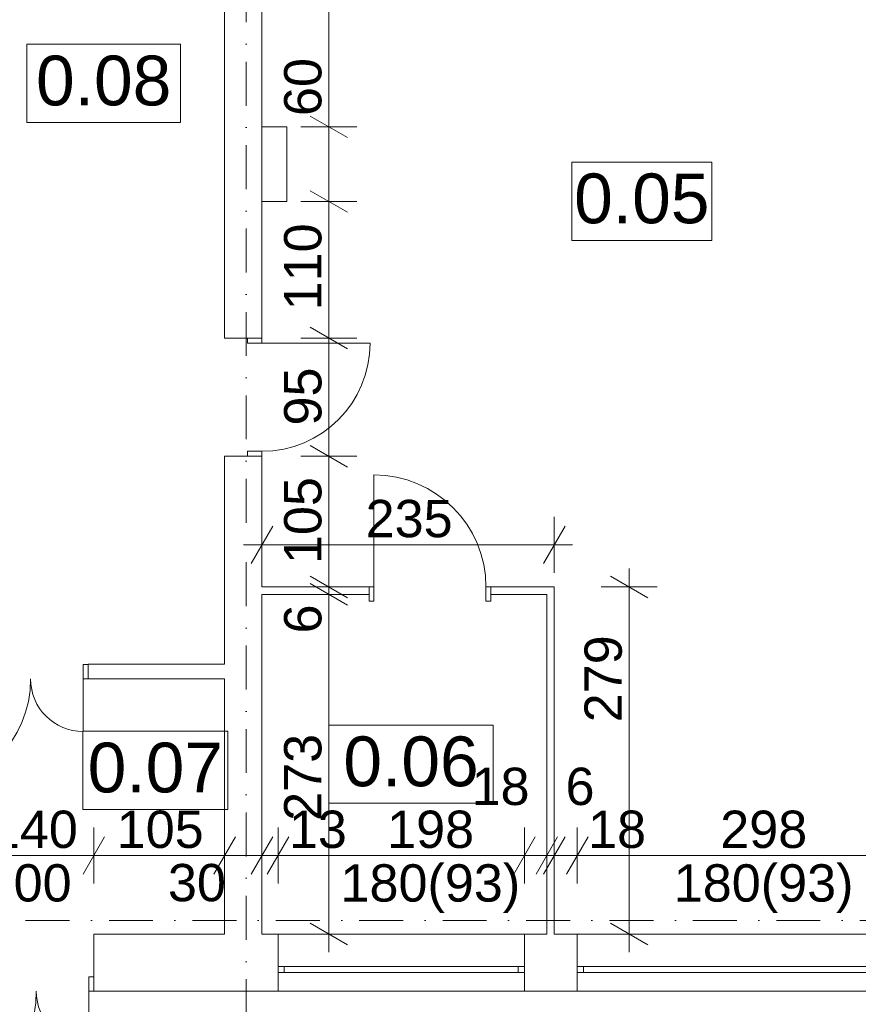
# Model space of a CAD drawing. Extents: x -283435 to 14216, y -77540 to 30522.
# Tile 170 of 177: x -21421 to -14682, y -35775 to -27861. Entities that reach past the tile are written whole.
import ezdxf

# ---------------------------------------------------------------- set-up
doc = ezdxf.new("R2010")
doc.units = 0
doc.header["$MEASUREMENT"] = 0
doc.linetypes.add('Kropki i Kreski', pattern=[670.277762, 352.777767, -176.388884, 0, -141.111112])
for name, color, linetype in [('Drzwi ArchiCAD', 7, 'Continuous'), ('Okna ArchiCADa', 7, 'Continuous'), ('WYMIARY', 7, 'Continuous'), ('ŚCIANY', 7, 'Continuous')]:
    doc.layers.add(name, color=color, linetype=linetype)
for name, color, linetype, lineweight in [('Drzwi ArchiCAD_Nr_Pióra__3', 3, 'Continuous', 18), ('Drzwi ArchiCAD_Nr_Pióra__7', 7, 'Continuous', 18), ('Okna ArchiCADa_Nr_Pióra__23', 23, 'Continuous', 18), ('Okna ArchiCADa_Nr_Pióra__3', 3, 'Continuous', 18), ('Okna ArchiCADa_Nr_Pióra__7', 7, 'Continuous', 18), ('OPISY_Nr_Pióra__65', 65, 'Continuous', 18), ('OPISY_Nr_Pióra__86', 86, 'Continuous', 18), ('OSIE_Nr_Pióra__5', 5, 'Continuous', 18), ('OSIE_Nr_Pióra__7', 7, 'Continuous', 18), ('WYMIARY_Nr_Pióra__4', 4, 'Continuous', 18), ('WYMIARY_Nr_Pióra__5', 5, 'Continuous', 18), ('ŚCIANY_Nr_Pióra__7', 7, 'Continuous', 18)]:
    doc.layers.add(name, color=color, linetype=linetype, lineweight=lineweight)
doc.styles.add('GENERATED_STYLE_1', font='arial.ttf')
doc.styles.add('GENERATED_STYLE_2', font='txt')
doc.dimstyles.new('GENERATED_STYLE__1', dxfattribs={"dimtxt": 300, "dimasz": 228, "dimexe": 0.18, "dimexo": 0, "dimgap": 0.09, "dimtad": 1, "dimdec": 0, "dimlfac": 0.1, "dimzin": 0, "dimdsep": 46, "dimtxsty": 'GENERATED_STYLE_2', "dimblk": 'ARROWHEAD_2', "dimblk1": 'ARROWHEAD_2', "dimblk2": 'ARROWHEAD_2', "dimcen": 0.09, "dimclrd": 256, "dimclre": 256, "dimclrt": 256, "dimazin": 0, "dimtfac": 1, "dimtdec": 4, "dimtmove": 0, "dimatfit": 3, "dimfxl": 1, "dimtolj": 1, "dimtzin": 0, "dimarcsym": 0})
doc.dimstyles.new('GENERATED_STYLE__2', dxfattribs={"dimtxt": 300, "dimasz": 228, "dimexe": 0.18, "dimexo": 0, "dimgap": 0.09, "dimtad": 1, "dimtih": 1, "dimtoh": 1, "dimdec": 0, "dimlfac": 0.1, "dimzin": 0, "dimdsep": 46, "dimtxsty": 'GENERATED_STYLE_2', "dimblk": 'ARROWHEAD_2', "dimblk1": 'ARROWHEAD_2', "dimblk2": 'ARROWHEAD_2', "dimcen": 0.09, "dimclrd": 256, "dimclre": 256, "dimclrt": 256, "dimazin": 0, "dimtfac": 1, "dimtdec": 4, "dimtmove": 0, "dimatfit": 3, "dimfxl": 1, "dimtolj": 1, "dimtzin": 0, "dimarcsym": 0})
doc.dimstyles.new('GENERATED_STYLE__3', dxfattribs={"dimtxt": 300, "dimasz": 228, "dimexe": 0.18, "dimexo": 0, "dimgap": 0.09, "dimtad": 1, "dimtih": 1, "dimtoh": 1, "dimdec": 0, "dimlfac": 0.1, "dimzin": 0, "dimdsep": 46, "dimtxsty": 'GENERATED_STYLE_2', "dimblk": 'ARROWHEAD_2', "dimblk1": 'ARROWHEAD_2', "dimblk2": 'ARROWHEAD_2', "dimcen": 0.09, "dimclrd": 256, "dimclre": 256, "dimclrt": 256, "dimazin": 0, "dimtfac": 1, "dimtdec": 4, "dimtmove": 2, "dimatfit": 3, "dimfxl": 1, "dimtolj": 1, "dimtzin": 0, "dimarcsym": 0})
doc.dimstyles.new('GENERATED_STYLE__4', dxfattribs={"dimtxt": 300, "dimasz": 228, "dimexe": 0.18, "dimexo": 0, "dimgap": 0.09, "dimtad": 1, "dimdec": 0, "dimlfac": 0.1, "dimzin": 0, "dimdsep": 46, "dimtxsty": 'GENERATED_STYLE_2', "dimblk": 'ARROWHEAD_2', "dimblk1": 'ARROWHEAD_2', "dimblk2": 'ARROWHEAD_2', "dimcen": 0.09, "dimclrd": 256, "dimclre": 256, "dimclrt": 256, "dimazin": 0, "dimtfac": 1, "dimtdec": 4, "dimtmove": 2, "dimatfit": 3, "dimfxl": 1, "dimtolj": 1, "dimtzin": 0, "dimarcsym": 0})

# ---------------------------------------------------------------- blocks, each defined once
blk = doc.blocks.new('O M panel zakrzywiony 12_3')
at = {"layer": 'Okna ArchiCADa_Nr_Pióra__23', "linetype": 'Continuous'}
for p, q in [((-1440, 0), (-1490, 0)), ((-1440, -50), (-1440, 0)), ((1490, 0), (1440, 0)), ((1440, 0), (1440, -50)), ((-1490, -50), (-1440, -50)), ((1440, -50), (1490, -50))]:
    blk.add_line(p, q, dxfattribs=at)
at = {"layer": 'Okna ArchiCADa_Nr_Pióra__3', "linetype": 'Continuous'}
for p, q in [((-1490, 150), (1490, 150)), ((1440, 0), (-1440, 0)), ((-1440, -50), (1440, -50)), ((-1490, -310), (1490, -310))]:
    blk.add_line(p, q, dxfattribs=at)
at = {"layer": 'Okna ArchiCADa_Nr_Pióra__7', "linetype": 'Continuous'}
for p, q in [((-1490, 0), (-1490, -50)), ((1490, 0), (1490, -50))]:
    blk.add_line(p, q, dxfattribs=at)
blk = doc.blocks.new('O M panel zakrzywiony 12_2')
at = {"layer": 'Okna ArchiCADa_Nr_Pióra__23', "linetype": 'Continuous'}
for p, q in [((-940, 0), (-990, 0)), ((-940, -50), (-940, 0)), ((990, 0), (940, 0)), ((940, 0), (940, -50)), ((-990, -50), (-940, -50)), ((940, -50), (990, -50))]:
    blk.add_line(p, q, dxfattribs=at)
at = {"layer": 'Okna ArchiCADa_Nr_Pióra__3', "linetype": 'Continuous'}
for p, q in [((-990, 150), (990, 150)), ((940, 0), (-940, 0)), ((-940, -50), (940, -50)), ((-990, -310), (990, -310))]:
    blk.add_line(p, q, dxfattribs=at)
at = {"layer": 'Okna ArchiCADa_Nr_Pióra__7', "linetype": 'Continuous'}
for p, q in [((-990, 0), (-990, -50)), ((990, 0), (990, -50))]:
    blk.add_line(p, q, dxfattribs=at)
blk = doc.blocks.new('D2 Asymetryczne 12')
at = {"layer": 'Drzwi ArchiCAD_Nr_Pióra__3', "linetype": 'Continuous'}
for p, q in [((660, 0), (660, 897.6)), ((-660, 0), (-660, 422.4)), ((-660, 0), (-700, 0)), ((-700, 0), (-700, -115)), ((-660, -115), (-660, 0)), ((700, 0), (660, 0)), ((660, 0), (660, -115)), ((700, -115), (700, 0)), ((-700, -115), (-660, -115)), ((660, -115), (700, -115))]:
    blk.add_line(p, q, dxfattribs=at)
for centre, radius, start, end in [((660, 0), 897.6, 90, 180), ((-660, 0), 422.4, 0, 90)]:
    blk.add_arc(centre, radius, start, end, dxfattribs=at)
at = {"layer": 'Drzwi ArchiCAD_Nr_Pióra__7', "linetype": 'Continuous'}
for p, q in [((-700, 0), (-700, -115)), ((700, 0), (700, -115))]:
    blk.add_line(p, q, dxfattribs=at)
blk = doc.blocks.new('Ściana_1', base_point=(10396.7, -35209.9))
at = {"layer": 'ŚCIANY_Nr_Pióra__7', "linetype": 'Continuous'}
for p, q in [((-20825.7, -35554.9), (-20825.7, -35209.9)), ((-19775, -35209.9), (-20825.7, -35209.9)), ((-19345, -35209.9), (-19475, -35209.9)), ((-19345, -35469.9), (-19345, -35209.9)), ((-17365, -35469.9), (-17365, -35209.9)), ((-17185, -35209.9), (-17365, -35209.9)), ((-16940.3, -35209.9), (-17125, -35209.9)), ((-16940.3, -35469.9), (-16940.3, -35209.9)), ((-19345, -35519.9), (-19345, -35469.9)), ((-19345, -35669.9), (-19345, -35519.9)), ((-17365, -35519.9), (-17365, -35469.9)), ((-17365, -35669.9), (-17365, -35519.9)), ((-16940.3, -35519.9), (-16940.3, -35469.9)), ((-16940.3, -35669.9), (-16940.3, -35519.9)), ((-20825.7, -35669.9), (-20825.7, -35554.9)), ((-20825.7, -35669.9), (-19345, -35669.9)), ((-17365, -35669.9), (-16940.3, -35669.9))]:
    blk.add_line(p, q, dxfattribs=at)
at = {"layer": 'Drzwi ArchiCAD', "linetype": 'Continuous', "rotation": 180}
blk.add_blockref('D2 Asymetryczne 12', (-21525.7, -35669.9), dxfattribs=at)
at = {"layer": 'Okna ArchiCADa', "linetype": 'Continuous', "rotation": 180}
for name, p in [('O M panel zakrzywiony 12_2', (-18355, -35519.9)), ('O M panel zakrzywiony 12_3', (-15450.3, -35519.9))]:
    blk.add_blockref(name, p, dxfattribs=at)
blk = doc.blocks.new('D1 Drzwi proste 12_4')
at = {"layer": 'Drzwi ArchiCAD_Nr_Pióra__3', "linetype": 'Continuous'}
for p, q in [((435, 0), (435, 870)), ((-435, 0), (-475, 0)), ((-475, 0), (-475, -115)), ((-435, -115), (-435, 0)), ((475, 0), (435, 0)), ((435, 0), (435, -115)), ((475, -115), (475, 0)), ((-475, -115), (-435, -115)), ((435, -115), (475, -115))]:
    blk.add_line(p, q, dxfattribs=at)
blk.add_arc((435, 0), 870, 90, 180, dxfattribs=at)
at = {"layer": 'Drzwi ArchiCAD_Nr_Pióra__7', "linetype": 'Continuous'}
for p, q in [((-475, 0), (-475, -115)), ((475, 0), (475, -115))]:
    blk.add_line(p, q, dxfattribs=at)
blk = doc.blocks.new('Ściana_15', base_point=(-19475, -23099.9))
at = {"layer": 'ŚCIANY_Nr_Pióra__7', "linetype": 'Continuous'}
for p, q in [((-19775, -23249.9), (-19775, -30420.1)), ((-19475, -30420.1), (-19475, -23249.9)), ((-19590, -30420.1), (-19775, -30420.1)), ((-19475, -30420.1), (-19590, -30420.1)), ((-19590, -31370.1), (-19775, -31370.1)), ((-19775, -31370.1), (-19775, -33039.7)), ((-19475, -31370.1), (-19590, -31370.1)), ((-19475, -32419.9), (-19475, -31370.1)), ((-19475, -35209.9), (-19475, -32479.9)), ((-19775, -33159.7), (-19775, -35209.9))]:
    blk.add_line(p, q, dxfattribs=at)
at = {"layer": 'Drzwi ArchiCAD', "linetype": 'Continuous', "xscale": -1, "rotation": 270}
blk.add_blockref('D1 Drzwi proste 12_4', (-19475, -30895.1), dxfattribs=at)
blk = doc.blocks.new('D2 Asymetryczne 12_8')
at = {"layer": 'Drzwi ArchiCAD_Nr_Pióra__3', "linetype": 'Continuous'}
for p, q in [((660, 0), (660, 897.6)), ((-660, 0), (-660, 422.4)), ((-660, 0), (-700, 0)), ((-700, 0), (-700, -115)), ((-660, -115), (-660, 0)), ((700, 0), (660, 0)), ((660, 0), (660, -115)), ((700, -115), (700, 0)), ((-700, -115), (-660, -115)), ((660, -115), (700, -115))]:
    blk.add_line(p, q, dxfattribs=at)
for centre, radius, start, end in [((660, 0), 897.6, 90, 180), ((-660, 0), 422.4, 0, 90)]:
    blk.add_arc(centre, radius, start, end, dxfattribs=at)
at = {"layer": 'Drzwi ArchiCAD_Nr_Pióra__7', "linetype": 'Continuous'}
for p, q in [((-700, 0), (-700, -115)), ((700, 0), (700, -115))]:
    blk.add_line(p, q, dxfattribs=at)
blk = doc.blocks.new('Ściana_52', base_point=(-23015.4, -33039.7))
at = {"layer": 'ŚCIANY_Nr_Pióra__7', "linetype": 'Continuous'}
for p, q in [((-22271.1, -33039.7), (-22765.4, -33039.7)), ((-22271.1, -33044.7), (-22271.1, -33039.7)), ((-22271.1, -33159.7), (-22271.1, -33044.7)), ((-20871.1, -33044.7), (-20871.1, -33039.7)), ((-19775, -33039.7), (-20871.1, -33039.7)), ((-20871.1, -33159.7), (-20871.1, -33044.7)), ((-22765.4, -33159.7), (-22271.1, -33159.7)), ((-20871.1, -33159.7), (-19775, -33159.7))]:
    blk.add_line(p, q, dxfattribs=at)
at = {"layer": 'Drzwi ArchiCAD', "linetype": 'Continuous', "rotation": 180}
blk.add_blockref('D2 Asymetryczne 12_8', (-21571.1, -33159.7), dxfattribs=at)
blk = doc.blocks.new('Ściana_264', base_point=(-17125, -35209.9))
at = {"layer": 'ŚCIANY_Nr_Pióra__7', "linetype": 'Continuous'}
for p, q in [((-17125, -35209.9), (-17125, -32419.9)), ((-17185, -32479.9), (-17185, -35209.9))]:
    blk.add_line(p, q, dxfattribs=at)
blk = doc.blocks.new('D1 Drzwi proste 12_88')
at = {"layer": 'Drzwi ArchiCAD_Nr_Pióra__3', "linetype": 'Continuous'}
for p, q in [((450, 0), (450, 900)), ((-450, 0), (-490, 0)), ((-490, 0), (-490, -115)), ((-450, -115), (-450, 0)), ((490, 0), (450, 0)), ((450, 0), (450, -115)), ((490, -115), (490, 0)), ((-490, -115), (-450, -115)), ((450, -115), (490, -115))]:
    blk.add_line(p, q, dxfattribs=at)
blk.add_arc((450, 0), 900, 90, 180, dxfattribs=at)
at = {"layer": 'Drzwi ArchiCAD_Nr_Pióra__7', "linetype": 'Continuous'}
for p, q in [((-490, 0), (-490, -60)), ((490, 0), (490, -60))]:
    blk.add_line(p, q, dxfattribs=at)
blk = doc.blocks.new('Ściana_265', base_point=(-17125, -32419.9))
at = {"layer": 'ŚCIANY_Nr_Pióra__7', "linetype": 'Continuous'}
for p, q in [((-18614.2, -32419.9), (-19475, -32419.9)), ((-18614.2, -32419.9), (-18614.2, -32479.9)), ((-17634.2, -32419.9), (-17634.2, -32479.9)), ((-17125, -32419.9), (-17634.2, -32419.9)), ((-19475, -32479.9), (-18614.2, -32479.9)), ((-17634.2, -32479.9), (-17185, -32479.9))]:
    blk.add_line(p, q, dxfattribs=at)
at = {"layer": 'Drzwi ArchiCAD', "linetype": 'Continuous', "xscale": -1}
blk.add_blockref('D1 Drzwi proste 12_88', (-18124.2, -32419.9), dxfattribs=at)
blk = doc.blocks.new('Ściana_144', base_point=(-19475, -28722))
at = {"layer": 'ŚCIANY_Nr_Pióra__7', "linetype": 'Continuous'}
for p, q in [((-19475, -28722), (-19475, -29322)), ((-19275, -28722), (-19475, -28722)), ((-19275, -29322), (-19275, -28722)), ((-19475, -29322), (-19275, -29322))]:
    blk.add_line(p, q, dxfattribs=at)
blk = doc.blocks.new('*D1079')
at = {"layer": 'WYMIARY_Nr_Pióra__4', "linetype": 'Continuous', "transparency": 16777216}
for p, q in [((-19775, -34802.9), (-19775, -34352.9)), ((-19475, -34802.9), (-19475, -34352.9)), ((-19688.4, -34427.9), (-19861.6, -34727.9)), ((-19388.4, -34427.9), (-19561.6, -34727.9)), ((-19921.7, -34577.9), (-19775, -34577.9)), ((-19775, -34577.9), (-19475, -34577.9))]:
    blk.add_line(p, q, dxfattribs=at)
at = {"layer": 'WYMIARY_Nr_Pióra__5', "transparency": 16777216, "insert": (-20230.3, -34646.5), "char_height": 300, "attachment_point": 1, "style": 'GENERATED_STYLE_1'}
blk.add_mtext('{30}', dxfattribs=at)
blk = doc.blocks.new('ARROWHEAD_2')
at = {"linetype": 'Continuous'}
for p, q in [((-0.378, -0.655), (0.378, 0.655)), ((0, 0), (-1, 0))]:
    blk.add_line(p, q, dxfattribs=at)
blk = doc.blocks.new('*D1080')
at = {"layer": 'WYMIARY_Nr_Pióra__4', "linetype": 'Continuous', "transparency": 16777216}
for p, q in [((-19475, -34802.9), (-19475, -34352.9)), ((-19345, -34802.9), (-19345, -34352.9)), ((-19388.4, -34427.9), (-19561.6, -34727.9)), ((-19258.4, -34427.9), (-19431.6, -34727.9)), ((-19475, -34577.9), (-19345, -34577.9))]:
    blk.add_line(p, q, dxfattribs=at)
blk = doc.blocks.new('*D1081')
at = {"layer": 'WYMIARY_Nr_Pióra__4', "linetype": 'Continuous', "transparency": 16777216}
for p, q in [((-19345, -34802.9), (-19345, -34352.9)), ((-17365, -34802.9), (-17365, -34352.9)), ((-19258.4, -34427.9), (-19431.6, -34727.9)), ((-17278.4, -34427.9), (-17451.6, -34727.9)), ((-19345, -34577.9), (-17365, -34577.9))]:
    blk.add_line(p, q, dxfattribs=at)
at = {"layer": 'WYMIARY_Nr_Pióra__5', "transparency": 16777216, "char_height": 300, "attachment_point": 1, "style": 'GENERATED_STYLE_1'}
for s, insert in [('{18}', (-17790.3, -33872.9)), ('{13}', (-19258.3, -34217.9)), ('{198}', (-18468.8, -34217.9))]:
    blk.add_mtext(s, dxfattribs=dict(at, insert=insert))
blk = doc.blocks.new('*D1082')
at = {"layer": 'WYMIARY_Nr_Pióra__4', "linetype": 'Continuous', "transparency": 16777216}
for p, q in [((-17365, -34802.9), (-17365, -34352.9)), ((-17185, -34802.9), (-17185, -34352.9)), ((-17278.4, -34427.9), (-17451.6, -34727.9)), ((-17271.6, -34727.9), (-17098.4, -34427.9)), ((-17038.4, -34427.9), (-17211.6, -34727.9)), ((-17365, -34577.9), (-17185, -34577.9))]:
    blk.add_line(p, q, dxfattribs=at)
blk = doc.blocks.new('*D1083')
at = {"layer": 'WYMIARY_Nr_Pióra__4', "linetype": 'Continuous', "transparency": 16777216}
for p, q in [((-17271.6, -34727.9), (-17098.4, -34427.9)), ((-17038.4, -34427.9), (-17211.6, -34727.9)), ((-17185, -34577.9), (-17125, -34577.9))]:
    blk.add_line(p, q, dxfattribs=at)
blk = doc.blocks.new('*D1084')
at = {"layer": 'WYMIARY_Nr_Pióra__4', "linetype": 'Continuous', "transparency": 16777216}
for p, q in [((-17125, -34802.9), (-17125, -34352.9)), ((-16940.3, -34802.9), (-16940.3, -34352.9)), ((-17271.6, -34727.9), (-17098.4, -34427.9)), ((-17038.4, -34427.9), (-17211.6, -34727.9)), ((-16853.7, -34427.9), (-17026.9, -34727.9)), ((-17185, -34577.9), (-17125, -34577.9)), ((-17125, -34577.9), (-16940.3, -34577.9))]:
    blk.add_line(p, q, dxfattribs=at)
at = {"layer": 'WYMIARY_Nr_Pióra__5', "transparency": 16777216, "insert": (-17035, -33872.9), "char_height": 300, "attachment_point": 1, "style": 'GENERATED_STYLE_1'}
blk.add_mtext('{6}', dxfattribs=at)
blk = doc.blocks.new('*D1085')
at = {"layer": 'WYMIARY_Nr_Pióra__4', "linetype": 'Continuous', "transparency": 16777216}
for p, q in [((-16940.3, -34802.9), (-16940.3, -34352.9)), ((-13960.3, -34802.9), (-13960.3, -34352.9)), ((-16853.7, -34427.9), (-17026.9, -34727.9)), ((-13873.7, -34427.9), (-14046.9, -34727.9)), ((-16940.3, -34577.9), (-13960.3, -34577.9))]:
    blk.add_line(p, q, dxfattribs=at)
at = {"layer": 'WYMIARY_Nr_Pióra__5', "transparency": 16777216, "char_height": 300, "attachment_point": 1, "style": 'GENERATED_STYLE_1'}
for s, insert in [('{18}', (-16853.6, -34217.9)), ('{298}', (-15791.8, -34217.9)), ('{13}', (-14502.3, -34217.9))]:
    blk.add_mtext(s, dxfattribs=dict(at, insert=insert))
blk = doc.blocks.new('*D1086')
at = {"layer": 'WYMIARY_Nr_Pióra__4', "linetype": 'Continuous', "transparency": 16777216}
for p, q in [((-13960.3, -34802.9), (-13960.3, -34352.9)), ((-13827.2, -34802.9), (-13827.2, -34352.9)), ((-13873.7, -34427.9), (-14046.9, -34727.9)), ((-13740.6, -34427.9), (-13913.8, -34727.9)), ((-13960.3, -34577.9), (-13827.2, -34577.9))]:
    blk.add_line(p, q, dxfattribs=at)
at = {"layer": 'WYMIARY_Nr_Pióra__5', "transparency": 16777216, "insert": (-13889.9, -33872.9), "char_height": 300, "attachment_point": 1, "style": 'GENERATED_STYLE_1'}
blk.add_mtext('{33}', dxfattribs=at)
blk = doc.blocks.new('*D1087')
at = {"layer": 'WYMIARY_Nr_Pióra__4', "linetype": 'Continuous', "transparency": 16777216}
for p, q in [((-13827.2, -34802.9), (-13827.2, -34352.9)), ((-13497.2, -34802.9), (-13497.2, -34352.9)), ((-13740.6, -34427.9), (-13913.8, -34727.9)), ((-13410.6, -34427.9), (-13583.8, -34727.9)), ((-13827.2, -34577.9), (-13497.2, -34577.9)), ((-13497.2, -34577.9), (-13175.4, -34577.9))]:
    blk.add_line(p, q, dxfattribs=at)
blk = doc.blocks.new('*D1088')
at = {"layer": 'WYMIARY_Nr_Pióra__4', "linetype": 'Continuous', "transparency": 16777216}
for p, q in [((-13175.4, -34802.9), (-13175.4, -34352.9)), ((-13410.6, -34427.9), (-13583.8, -34727.9)), ((-13088.8, -34427.9), (-13262, -34727.9)), ((-13497.2, -34577.9), (-13175.4, -34577.9))]:
    blk.add_line(p, q, dxfattribs=at)
blk = doc.blocks.new('*D1089')
at = {"layer": 'WYMIARY_Nr_Pióra__4', "linetype": 'Continuous', "transparency": 16777216}
for p, q in [((-13175.4, -34802.9), (-13175.4, -34352.9)), ((-11195.4, -34802.9), (-11195.4, -34352.9)), ((-13088.8, -34427.9), (-13262, -34727.9)), ((-11108.8, -34427.9), (-11282, -34727.9)), ((-13175.4, -34577.9), (-11195.4, -34577.9))]:
    blk.add_line(p, q, dxfattribs=at)
at = {"layer": 'WYMIARY_Nr_Pióra__5', "transparency": 16777216, "char_height": 300, "attachment_point": 1, "style": 'GENERATED_STYLE_1'}
for s, insert in [('{32}', (-13088.7, -34217.9)), ('{198}', (-12299.2, -34217.9))]:
    blk.add_mtext(s, dxfattribs=dict(at, insert=insert))
blk = doc.blocks.new('*D1090')
at = {"layer": 'WYMIARY_Nr_Pióra__4', "linetype": 'Continuous', "transparency": 16777216}
for p, q in [((-11195.4, -34802.9), (-11195.4, -34352.9)), ((-10675.4, -34802.9), (-10675.4, -34352.9)), ((-11108.8, -34427.9), (-11282, -34727.9)), ((-10588.8, -34427.9), (-10762, -34727.9)), ((-11195.4, -34577.9), (-10675.4, -34577.9))]:
    blk.add_line(p, q, dxfattribs=at)
at = {"layer": 'WYMIARY_Nr_Pióra__5', "transparency": 16777216, "insert": (-11163.1, -33872.9), "char_height": 300, "attachment_point": 1, "style": 'GENERATED_STYLE_1'}
blk.add_mtext('{52}', dxfattribs=at)
blk = doc.blocks.new('*D1091')
at = {"layer": 'WYMIARY_Nr_Pióra__4', "linetype": 'Continuous', "transparency": 16777216}
for p, q in [((-10675.4, -34802.9), (-10675.4, -34352.9)), ((-10425.4, -34802.9), (-10425.4, -34352.9)), ((-10588.8, -34427.9), (-10762, -34727.9)), ((-10338.8, -34427.9), (-10512, -34727.9)), ((-10675.4, -34577.9), (-10425.4, -34577.9))]:
    blk.add_line(p, q, dxfattribs=at)
blk = doc.blocks.new('*D1092')
at = {"layer": 'WYMIARY_Nr_Pióra__4', "linetype": 'Continuous', "transparency": 16777216}
for p, q in [((-10425.4, -34802.9), (-10425.4, -34352.9)), ((-7675.4, -34802.9), (-7675.4, -34352.9)), ((-10338.8, -34427.9), (-10512, -34727.9)), ((-7588.8, -34427.9), (-7762, -34727.9)), ((-10425.4, -34577.9), (-7675.4, -34577.9))]:
    blk.add_line(p, q, dxfattribs=at)
at = {"layer": 'WYMIARY_Nr_Pióra__5', "transparency": 16777216, "char_height": 300, "attachment_point": 1, "style": 'GENERATED_STYLE_1'}
for s, insert in [('{275}', (-9089.4, -34077.9)), ('{25}', (-10338.7, -34217.9))]:
    blk.add_mtext(s, dxfattribs=dict(at, insert=insert))
blk = doc.blocks.new('*D1093')
at = {"layer": 'WYMIARY_Nr_Pióra__4', "linetype": 'Continuous', "transparency": 16777216}
for p, q in [((-7675.4, -34802.9), (-7675.4, -34352.9)), ((-7515.4, -34802.9), (-7515.4, -34352.9)), ((-7588.8, -34427.9), (-7762, -34727.9)), ((-7428.8, -34427.9), (-7602, -34727.9)), ((-7675.4, -34577.9), (-7515.4, -34577.9))]:
    blk.add_line(p, q, dxfattribs=at)
blk = doc.blocks.new('*D1094')
at = {"layer": 'WYMIARY_Nr_Pióra__4', "linetype": 'Continuous', "transparency": 16777216}
for p, q in [((-7515.4, -34802.9), (-7515.4, -34352.9)), ((-4997.3, -34802.9), (-4997.3, -34352.9)), ((-7428.8, -34427.9), (-7602, -34727.9)), ((-4910.7, -34427.9), (-5083.9, -34727.9)), ((-7515.4, -34577.9), (-4997.3, -34577.9))]:
    blk.add_line(p, q, dxfattribs=at)
at = {"layer": 'WYMIARY_Nr_Pióra__5', "transparency": 16777216, "char_height": 300, "attachment_point": 1, "style": 'GENERATED_STYLE_1'}
for s, insert in [('{16}', (-7244.2, -33175.7)), ('{252}', (-6597.8, -34217.9))]:
    blk.add_mtext(s, dxfattribs=dict(at, insert=insert))
blk = doc.blocks.new('*D1095')
at = {"layer": 'WYMIARY_Nr_Pióra__4', "linetype": 'Continuous', "transparency": 16777216}
for p, q in [((-4997.3, -34802.9), (-4997.3, -34352.9)), ((-1703.3, -34802.9), (-1703.3, -34352.9)), ((-4910.7, -34427.9), (-5083.9, -34727.9)), ((-1616.7, -34427.9), (-1789.9, -34727.9)), ((-4997.3, -34577.9), (-1703.3, -34577.9))]:
    blk.add_line(p, q, dxfattribs=at)
at = {"layer": 'WYMIARY_Nr_Pióra__5', "transparency": 16777216, "char_height": 300, "attachment_point": 1, "style": 'GENERATED_STYLE_1'}
for s, insert in [('{329}', (-3919.4, -34217.9)), ('{20}', (-2245.3, -34217.9))]:
    blk.add_mtext(s, dxfattribs=dict(at, insert=insert))
blk = doc.blocks.new('*D1096')
at = {"layer": 'WYMIARY_Nr_Pióra__4', "linetype": 'Continuous', "transparency": 16777216}
for p, q in [((-1703.3, -34802.9), (-1703.3, -34352.9)), ((-1503.3, -34802.9), (-1503.3, -34352.9)), ((-1616.7, -34427.9), (-1789.9, -34727.9)), ((-1416.7, -34427.9), (-1589.9, -34727.9)), ((-1703.3, -34577.9), (-1503.3, -34577.9))]:
    blk.add_line(p, q, dxfattribs=at)
blk = doc.blocks.new('*D1097')
at = {"layer": 'WYMIARY_Nr_Pióra__4', "linetype": 'Continuous', "transparency": 16777216}
for p, q in [((-1503.3, -34802.9), (-1503.3, -34352.9)), ((4294.2, -34802.9), (4294.2, -34352.9)), ((-1416.7, -34427.9), (-1589.9, -34727.9)), ((4380.8, -34427.9), (4207.6, -34727.9)), ((-1503.3, -34577.9), (4294.2, -34577.9))]:
    blk.add_line(p, q, dxfattribs=at)
at = {"layer": 'WYMIARY_Nr_Pióra__5', "transparency": 16777216, "char_height": 300, "attachment_point": 1, "style": 'GENERATED_STYLE_1'}
for s, insert in [('{580}', (826.3, -34217.9)), ('{20}', (3752.2, -34217.9))]:
    blk.add_mtext(s, dxfattribs=dict(at, insert=insert))
blk = doc.blocks.new('*D1098')
at = {"layer": 'WYMIARY_Nr_Pióra__4', "linetype": 'Continuous', "transparency": 16777216}
for p, q in [((4294.2, -34802.9), (4294.2, -34352.9)), ((4494.2, -34802.9), (4494.2, -34352.9)), ((4380.8, -34427.9), (4207.6, -34727.9)), ((4580.8, -34427.9), (4407.6, -34727.9)), ((4294.2, -34577.9), (4494.2, -34577.9))]:
    blk.add_line(p, q, dxfattribs=at)
blk = doc.blocks.new('*D1099')
at = {"layer": 'WYMIARY_Nr_Pióra__4', "linetype": 'Continuous', "transparency": 16777216}
for p, q in [((4494.2, -34802.9), (4494.2, -34352.9)), ((10201.7, -34802.9), (10201.7, -34352.9)), ((4580.8, -34427.9), (4407.6, -34727.9)), ((10115.1, -34727.9), (10288.3, -34427.9)), ((4494.2, -34577.9), (10201.7, -34577.9)), ((10201.7, -34577.9), (10348.4, -34577.9))]:
    blk.add_line(p, q, dxfattribs=at)
at = {"layer": 'WYMIARY_Nr_Pióra__5', "transparency": 16777216, "insert": (7006.4, -34217.9), "char_height": 300, "attachment_point": 1, "style": 'GENERATED_STYLE_1'}
blk.add_mtext('{571}', dxfattribs=at)
blk = doc.blocks.new('*D1100')
at = {"layer": 'WYMIARY_Nr_Pióra__4', "linetype": 'Continuous', "transparency": 16777216}
for p, q in [((8538.3, -35123.3), (8838.3, -35296.5)), ((8913.3, -35209.9), (8463.3, -35209.9)), ((8688.3, -35669.9), (8688.3, -35209.9)), ((8538.3, -35583.3), (8838.3, -35756.5)), ((8913.3, -35669.9), (8463.3, -35669.9)), ((8688.3, -35816.6), (8688.3, -35669.9))]:
    blk.add_line(p, q, dxfattribs=at)
at = {"layer": 'WYMIARY_Nr_Pióra__5', "transparency": 16777216, "insert": (8328.3, -36211.9), "char_height": 300, "attachment_point": 1, "rotation": 90, "style": 'GENERATED_STYLE_1'}
blk.add_mtext('{46}', dxfattribs=at)
blk = doc.blocks.new('*D1102')
at = {"layer": 'WYMIARY_Nr_Pióra__4', "linetype": 'Continuous', "transparency": 16777216}
for p, q in [((8538.3, -22863.3), (8838.3, -23036.5)), ((8913.3, -22949.9), (8463.3, -22949.9)), ((8688.3, -23249.9), (8688.3, -22949.9)), ((8538.3, -23163.3), (8838.3, -23336.5)), ((8913.3, -23249.9), (8463.3, -23249.9))]:
    blk.add_line(p, q, dxfattribs=at)
blk = doc.blocks.new('*D1103')
at = {"layer": 'WYMIARY_Nr_Pióra__4', "linetype": 'Continuous', "transparency": 16777216}
for p, q in [((8688.3, -18503.7), (8688.3, -18357)), ((8838.3, -18590.3), (8538.3, -18417.1)), ((8913.3, -18503.7), (8463.3, -18503.7)), ((8688.3, -22949.9), (8688.3, -18503.7)), ((8538.3, -22863.3), (8838.3, -23036.5)), ((8913.3, -22949.9), (8463.3, -22949.9))]:
    blk.add_line(p, q, dxfattribs=at)
at = {"layer": 'WYMIARY_Nr_Pióra__5', "transparency": 16777216, "char_height": 300, "attachment_point": 1, "rotation": 90, "style": 'GENERATED_STYLE_1'}
for s, insert in [('{445}', (8328.3, -21068.3)), ('{30}', (7974.1, -22713))]:
    blk.add_mtext(s, dxfattribs=dict(at, insert=insert))
blk = doc.blocks.new('*D1119')
at = {"layer": 'WYMIARY_Nr_Pióra__4', "linetype": 'Continuous', "transparency": 16777216}
for p, q in [((-16522.7, -32419.9), (-16522.7, -32273.2)), ((-16372.7, -32506.5), (-16672.7, -32333.3)), ((-16297.7, -32419.9), (-16747.7, -32419.9)), ((-16522.7, -35209.9), (-16522.7, -32419.9)), ((-16672.7, -35123.3), (-16372.7, -35296.5)), ((-16297.7, -35209.9), (-16747.7, -35209.9)), ((-16522.7, -35356.6), (-16522.7, -35209.9))]:
    blk.add_line(p, q, dxfattribs=at)
at = {"layer": 'WYMIARY_Nr_Pióra__5', "transparency": 16777216, "insert": (-16882.7, -33508.3), "char_height": 300, "attachment_point": 1, "rotation": 90, "style": 'GENERATED_STYLE_1'}
blk.add_mtext('{279}', dxfattribs=at)
blk = doc.blocks.new('*D1120')
at = {"layer": 'WYMIARY_Nr_Pióra__4', "linetype": 'Continuous', "transparency": 16777216}
for p, q in [((-19475, -32305.5), (-19475, -31855.5)), ((-17125, -32305.5), (-17125, -31855.5)), ((-19388.4, -31930.5), (-19561.6, -32230.5)), ((-17211.6, -32230.5), (-17038.4, -31930.5)), ((-19621.7, -32080.5), (-19475, -32080.5)), ((-19475, -32080.5), (-17125, -32080.5)), ((-17125, -32080.5), (-16978.3, -32080.5))]:
    blk.add_line(p, q, dxfattribs=at)
at = {"layer": 'WYMIARY_Nr_Pióra__5', "transparency": 16777216, "insert": (-18641.5, -31720.5), "char_height": 300, "attachment_point": 1, "style": 'GENERATED_STYLE_1'}
blk.add_mtext('{235}', dxfattribs=at)
blk = doc.blocks.new('*D1136')
at = {"layer": 'WYMIARY_Nr_Pióra__4', "linetype": 'Continuous', "transparency": 16777216}
for p, q in [((-19086.6, -32333.3), (-18786.6, -32506.5)), ((-18786.6, -32566.5), (-19086.6, -32393.3)), ((-18711.6, -32479.9), (-19161.6, -32479.9)), ((-18936.6, -35209.9), (-18936.6, -32479.9)), ((-19086.6, -35123.3), (-18786.6, -35296.5)), ((-18711.6, -35209.9), (-19161.6, -35209.9)), ((-18936.6, -35356.6), (-18936.6, -35209.9))]:
    blk.add_line(p, q, dxfattribs=at)
at = {"layer": 'WYMIARY_Nr_Pióra__5', "transparency": 16777216, "char_height": 300, "attachment_point": 1, "rotation": 90, "style": 'GENERATED_STYLE_1'}
for s, insert in [('{6}', (-19296.6, -32794.2)), ('{273}', (-19296.6, -34300.2))]:
    blk.add_mtext(s, dxfattribs=dict(at, insert=insert))
blk = doc.blocks.new('*D1137')
at = {"layer": 'WYMIARY_Nr_Pióra__4', "linetype": 'Continuous', "transparency": 16777216}
for p, q in [((-19086.6, -32333.3), (-18786.6, -32506.5)), ((-18711.6, -32419.9), (-19161.6, -32419.9)), ((-18786.6, -32566.5), (-19086.6, -32393.3)), ((-18936.6, -32479.9), (-18936.6, -32419.9)), ((-18711.6, -32479.9), (-19161.6, -32479.9))]:
    blk.add_line(p, q, dxfattribs=at)
blk = doc.blocks.new('*D1138')
at = {"layer": 'WYMIARY_Nr_Pióra__4', "linetype": 'Continuous', "transparency": 16777216}
for p, q in [((-19086.6, -31283.5), (-18786.6, -31456.7)), ((-18711.6, -31370.1), (-19161.6, -31370.1)), ((-18936.6, -32419.9), (-18936.6, -31370.1)), ((-19086.6, -32333.3), (-18786.6, -32506.5)), ((-18711.6, -32419.9), (-19161.6, -32419.9)), ((-18786.6, -32566.5), (-19086.6, -32393.3))]:
    blk.add_line(p, q, dxfattribs=at)
at = {"layer": 'WYMIARY_Nr_Pióra__5', "transparency": 16777216, "insert": (-19296.6, -32236.5), "char_height": 300, "attachment_point": 1, "rotation": 90, "style": 'GENERATED_STYLE_1'}
blk.add_mtext('{105}', dxfattribs=at)
blk = doc.blocks.new('*D1139')
at = {"layer": 'WYMIARY_Nr_Pióra__4', "linetype": 'Continuous', "transparency": 16777216}
for p, q in [((-19086.6, -30333.5), (-18786.6, -30506.7)), ((-18711.6, -30420.1), (-19161.6, -30420.1)), ((-18936.6, -31370.1), (-18936.6, -30420.1)), ((-19086.6, -31283.5), (-18786.6, -31456.7)), ((-18711.6, -31370.1), (-19161.6, -31370.1))]:
    blk.add_line(p, q, dxfattribs=at)
at = {"layer": 'WYMIARY_Nr_Pióra__5', "transparency": 16777216, "insert": (-19296.6, -31122.8), "char_height": 300, "attachment_point": 1, "rotation": 90, "style": 'GENERATED_STYLE_1'}
blk.add_mtext('{95}', dxfattribs=at)
blk = doc.blocks.new('*D1140')
at = {"layer": 'WYMIARY_Nr_Pióra__4', "linetype": 'Continuous', "transparency": 16777216}
for p, q in [((-19086.6, -29235.4), (-18786.6, -29408.6)), ((-18711.6, -29322), (-19161.6, -29322)), ((-18936.6, -30420.1), (-18936.6, -29322)), ((-19086.6, -30333.5), (-18786.6, -30506.7)), ((-18711.6, -30420.1), (-19161.6, -30420.1))]:
    blk.add_line(p, q, dxfattribs=at)
at = {"layer": 'WYMIARY_Nr_Pióra__5', "transparency": 16777216, "insert": (-19296.6, -30197.5), "char_height": 300, "attachment_point": 1, "rotation": 90, "style": 'GENERATED_STYLE_1'}
blk.add_mtext('{110}', dxfattribs=at)
blk = doc.blocks.new('*D1141')
at = {"layer": 'WYMIARY_Nr_Pióra__4', "linetype": 'Continuous', "transparency": 16777216}
for p, q in [((-19086.6, -28635.4), (-18786.6, -28808.6)), ((-18711.6, -28722), (-19161.6, -28722)), ((-18936.6, -29322), (-18936.6, -28722)), ((-19086.6, -29235.4), (-18786.6, -29408.6)), ((-18711.6, -29322), (-19161.6, -29322))]:
    blk.add_line(p, q, dxfattribs=at)
blk = doc.blocks.new('*D1142')
at = {"layer": 'WYMIARY_Nr_Pióra__4', "linetype": 'Continuous', "transparency": 16777216}
for p, q in [((-18786.6, -23186.5), (-19086.6, -23013.3)), ((-18936.6, -23099.9), (-18936.6, -22953.2)), ((-18711.6, -23099.9), (-19161.6, -23099.9)), ((-18936.6, -28722), (-18936.6, -23099.9)), ((-19086.6, -28635.4), (-18786.6, -28808.6)), ((-18711.6, -28722), (-19161.6, -28722))]:
    blk.add_line(p, q, dxfattribs=at)
at = {"layer": 'WYMIARY_Nr_Pióra__5', "transparency": 16777216, "char_height": 300, "attachment_point": 1, "rotation": 90, "style": 'GENERATED_STYLE_1'}
for s, insert in [('{562}', (-19296.6, -26024.8)), ('{60}', (-19296.6, -28635.3))]:
    blk.add_mtext(s, dxfattribs=dict(at, insert=insert))
blk = doc.blocks.new('*D1193')
at = {"layer": 'WYMIARY_Nr_Pióra__4', "linetype": 'Continuous', "transparency": 16777216}
for p, q in [((-22225.7, -34802.9), (-22225.7, -34352.9)), ((-20825.7, -34802.9), (-20825.7, -34352.9)), ((-22139.1, -34427.9), (-22312.3, -34727.9)), ((-20739.1, -34427.9), (-20912.3, -34727.9)), ((-22225.7, -34577.9), (-20825.7, -34577.9))]:
    blk.add_line(p, q, dxfattribs=at)
at = {"layer": 'WYMIARY_Nr_Pióra__5', "transparency": 16777216, "char_height": 300, "attachment_point": 1, "style": 'GENERATED_STYLE_1'}
for s, insert in [('{54}', (-22139, -34217.9)), ('{140}', (-21653.3, -34217.9))]:
    blk.add_mtext(s, dxfattribs=dict(at, insert=insert))
blk = doc.blocks.new('*D1194')
at = {"layer": 'WYMIARY_Nr_Pióra__4', "linetype": 'Continuous', "transparency": 16777216}
for p, q in [((-20825.7, -34802.9), (-20825.7, -34352.9)), ((-19775, -34802.9), (-19775, -34352.9)), ((-20739.1, -34427.9), (-20912.3, -34727.9)), ((-19861.6, -34727.9), (-19688.4, -34427.9)), ((-20825.7, -34577.9), (-19775, -34577.9)), ((-19775, -34577.9), (-19628.3, -34577.9))]:
    blk.add_line(p, q, dxfattribs=at)
at = {"layer": 'WYMIARY_Nr_Pióra__5', "transparency": 16777216, "insert": (-20641.9, -34217.9), "char_height": 300, "attachment_point": 1, "style": 'GENERATED_STYLE_1'}
blk.add_mtext('{105}', dxfattribs=at)

msp = doc.modelspace()

# ---------------------------------------------------------------- linework, layer by layer
at = {"layer": 'OPISY_Nr_Pióra__65', "linetype": 'Continuous', "flags": 128}
for points in [[(-21364.6, -28058.4), (-20128.3, -28058.4), (-20128.3, -28686.9), (-21364.6, -28686.9)], [(-16984, -29005.9), (-15859.9, -29005.9), (-15859.9, -29634.4), (-16984, -29634.4)], [(-18936.6, -33530.6), (-17616.8, -33530.6), (-17616.8, -34159.2), (-18936.6, -34159.2)], [(-20915.3, -33580.3), (-19747.6, -33580.3), (-19747.6, -34208.9), (-20915.3, -34208.9)]]:
    msp.add_lwpolyline(points, close=True, dxfattribs=at)
at = {"layer": 'OSIE_Nr_Pióra__5', "linetype": 'Kropki i Kreski'}
msp.add_line((-19602.3, 27442), (-19602.3, -38346.1), dxfattribs=at)
at = {"layer": 'OSIE_Nr_Pióra__7', "linetype": 'Kropki i Kreski'}
msp.add_line((-280139.5, -35099.9), (10893.5, -35099.9), dxfattribs=at)

# ---------------------------------------------------------------- block references
at = {"layer": 'ŚCIANY'}
for name, p in [('Ściana_15', (-19475, -23099.9)), ('Ściana_144', (-19475, -28722)), ('Ściana_265', (-17125, -32419.9)), ('Ściana_264', (-17125, -35209.9)), ('Ściana_52', (-23015.4, -33039.7)), ('Ściana_1', (10396.7, -35209.9))]:
    msp.add_blockref(name, p, dxfattribs=at)

# ---------------------------------------------------------------- texts
at = {"layer": 'OPISY_Nr_Pióra__86', "linetype": 'Continuous', "char_height": 400, "attachment_point": 2, "style": 'GENERATED_STYLE_1'}
for s, insert in [('{0.08}', (-20746.5, -28149.8)), ('{0.05}', (-16422, -29097.3)), ('{0.06}', (-18276.7, -33622)), ('{0.07}', (-20331.4, -33671.7))]:
    msp.add_mtext(s, dxfattribs=dict(at, insert=insert))
at = {"layer": 'WYMIARY_Nr_Pióra__5', "linetype": 'Continuous', "char_height": 300, "attachment_point": 7, "style": 'GENERATED_STYLE_1'}
for s, insert in [('{200}', (-21703.2, -34952.8)), ('{180(93)}', (-18843.5, -35039.5)), ('{180(93)}', (-16165.3, -35039.5))]:
    msp.add_mtext(s, dxfattribs=dict(at, insert=insert))

# ---------------------------------------------------------------- dimensions: what is measured, and where the dimension line sits
at = {"layer": 'WYMIARY', "linetype": 'Continuous'}
for base, p1, p2, dimstyle, picture, middle in [((8688.3, -35669.9), (-24830.5, -22949.9), (10396.2, -18503.7), 'GENERATED_STYLE__1', '*D1103', (8478.3, -20730.9)), ((8688.3, -35669.9), (10396.7, -23249.9), (-24830.5, -22949.9), 'GENERATED_STYLE__4', '*D1102', (8124.1, -22488.1)), ((-18936.6, -35209.9), (-19275, -28722), (-19475, -23099.9), 'GENERATED_STYLE__1', '*D1142', (-19146.6, -25687.4)), ((-18936.6, -35209.9), (-19475, -29322), (-19275, -28722), 'GENERATED_STYLE__1', '*D1141', (-19146.6, -28410.4)), ((-18936.6, -35209.9), (-19475, -30420.1), (-19475, -29322), 'GENERATED_STYLE__1', '*D1140', (-19146.6, -29860.1)), ((-18936.6, -35209.9), (-19475, -31370.1), (-19475, -30420.1), 'GENERATED_STYLE__1', '*D1139', (-19146.6, -30897.9)), ((-18936.6, -35209.9), (-19475, -32419.9), (-19475, -31370.1), 'GENERATED_STYLE__1', '*D1138', (-19146.6, -31899.1)), ((-16522.7, -35209.9), (-17125, -35209.9), (-17125, -32419.9), 'GENERATED_STYLE__4', '*D1119', (-16732.7, -33170.9)), ((-18936.6, -35209.9), (-19475, -35209.9), (-19475, -32479.9), 'GENERATED_STYLE__1', '*D1136', (-19146.6, -33962.8)), ((-18936.6, -35209.9), (-19475, -32479.9), (-19475, -32419.9), 'GENERATED_STYLE__1', '*D1137', (-19146.6, -32681.8)), ((8688.3, -35669.9), (-110311.1, -35669.9), (10396.7, -35209.9), 'GENERATED_STYLE__1', '*D1100', (8478.3, -35987))]:
    dim = msp.add_linear_dim(base=base, p1=p1, p2=p2, angle=90, dimstyle=dimstyle, dxfattribs=at)
    dim.commit()
    dim.dimension.update_dxf_attribs({"geometry": picture, "text_midpoint": middle})
for base, p1, p2, dimstyle, picture, middle in [((-19775, -34577.9), (-10675.4, -35209.9), (-10425.4, -29299.9), 'GENERATED_STYLE__2', '*D1091', (-10113.8, -34367.9)), ((-19775, -34577.9), (-10425.4, -29299.9), (-7675.4, -29299.9), 'GENERATED_STYLE__3', '*D1092', (-8752.1, -34227.9)), ((-19775, -34577.9), (-7675.4, -29299.9), (-7515.4, -35209.9), 'GENERATED_STYLE__3', '*D1093', (-7019.3, -33325.7)), ((-19475, -32080.5), (-19475, -32419.9), (-17125, -32419.9), 'GENERATED_STYLE__2', '*D1120', (-18304.1, -31870.5)), ((-19775, -34577.9), (-7515.4, -35209.9), (-4997.3, -35209.9), 'GENERATED_STYLE__2', '*D1094', (-6260.5, -34367.9)), ((-19775, -34577.9), (-17125, -35209.9), (-16940.3, -35209.9), 'GENERATED_STYLE__2', '*D1084', (-16628.7, -34367.9)), ((-19775, -34577.9), (-13960.3, -35209.9), (-13827.2, -35209.9), 'GENERATED_STYLE__2', '*D1086', (-14277.4, -34367.9)), ((-19775, -34577.9), (-11195.4, -35209.9), (-10675.4, -35209.9), 'GENERATED_STYLE__2', '*D1090', (-10938.2, -34022.9)), ((-19775, -34577.9), (-19345, -35209.9), (-17365, -35209.9), 'GENERATED_STYLE__2', '*D1081', (-18131.5, -34367.9)), ((-19775, -34577.9), (-17365, -35209.9), (-17185, -35209.9), 'GENERATED_STYLE__2', '*D1082', (-17565.4, -34022.9)), ((-19775, -34577.9), (-17185, -35209.9), (-17125, -35209.9), 'GENERATED_STYLE__2', '*D1083', (-16922.6, -34022.9)), ((-19775, -34577.9), (-13827.2, -35209.9), (-13497.2, -35209.9), 'GENERATED_STYLE__2', '*D1087', (-13665, -34022.9)), ((-35717, -34577.9), (-22225.7, -35209.9), (-20825.7, -35209.9), 'GENERATED_STYLE__3', '*D1193', (-21316, -34367.9)), ((-35717, -34577.9), (-20825.7, -35209.9), (-19775, -35209.9), 'GENERATED_STYLE__2', '*D1194', (-20304.5, -34367.9)), ((-19775, -34577.9), (-16940.3, -35209.9), (-13960.3, -35209.9), 'GENERATED_STYLE__2', '*D1085', (-15454.4, -34367.9)), ((-19775, -34577.9), (-13175.4, -35209.9), (-11195.4, -35209.9), 'GENERATED_STYLE__2', '*D1089', (-11961.9, -34367.9)), ((-19775, -34577.9), (-4997.3, -35209.9), (-1703.3, -34949.9), 'GENERATED_STYLE__2', '*D1095', (-3582.1, -34367.9)), ((-19775, -34577.9), (-1503.3, -34949.9), (4294.2, -34949.9), 'GENERATED_STYLE__2', '*D1097', (1163.7, -34367.9)), ((-19775, -34577.9), (4494.2, -34949.9), (10201.7, -34954.9), 'GENERATED_STYLE__2', '*D1099', (7343.8, -34367.9)), ((-19775, -34577.9), (-19775, -35209.9), (-19475, -35209.9), 'GENERATED_STYLE__3', '*D1079', (-20005.4, -34796.5)), ((-19775, -34577.9), (-19475, -35209.9), (-19345, -35209.9), 'GENERATED_STYLE__2', '*D1080', (-19033.4, -34367.9)), ((-19775, -34577.9), (-13497.2, -35209.9), (-13175.4, -35209.9), 'GENERATED_STYLE__2', '*D1088', (-12863.8, -34367.9)), ((-19775, -34577.9), (-1703.3, -34949.9), (-1503.3, -34949.9), 'GENERATED_STYLE__2', '*D1096', (-2020.4, -34367.9)), ((-19775, -34577.9), (4294.2, -34949.9), (4494.2, -34949.9), 'GENERATED_STYLE__2', '*D1098', (3977.1, -34367.9))]:
    dim = msp.add_linear_dim(base=base, p1=p1, p2=p2, dimstyle=dimstyle, dxfattribs=at)
    dim.commit()
    dim.dimension.update_dxf_attribs({"geometry": picture, "text_midpoint": middle})

doc.saveas('drawing.dxf')
